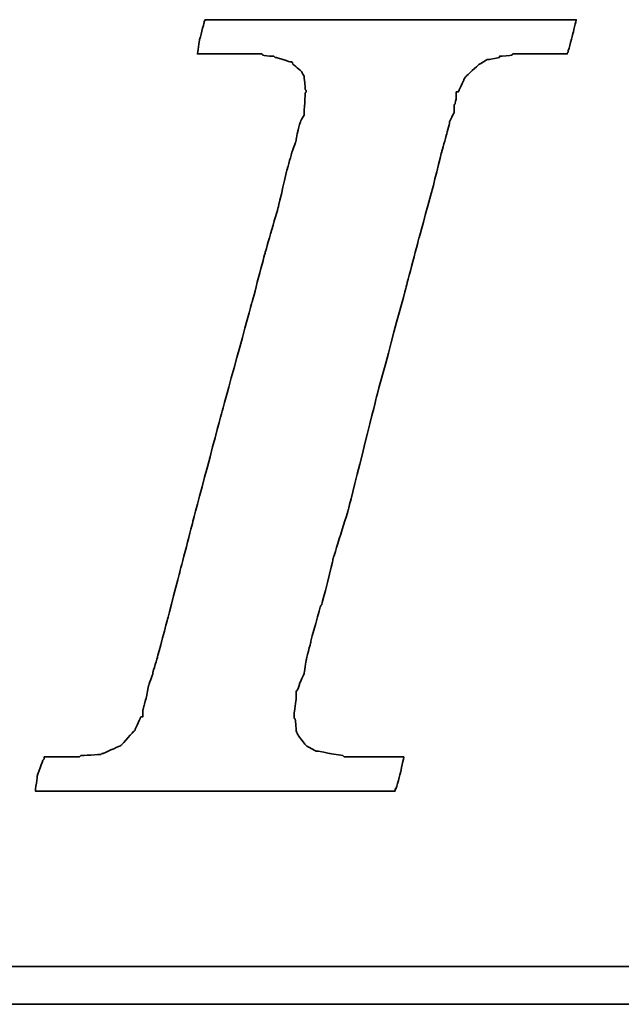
# Model space of a CAD drawing. Header units: millimetres. Extents: x 91 to 881, y -71 to 235.
# Tile 33 of 56: x 687.58 to 692.32, y 11.77 to 19.53. Entities that reach past the tile are written whole.
import ezdxf

# ---------------------------------------------------------------- set-up
doc = ezdxf.new("R2010")
doc.units = ezdxf.units.MM
doc.header["$LTSCALE"] = 0.15
doc.layers.add('DIM', color=4, linetype='CONTINUOUS')
doc.layers.add('layer 1', color=7, linetype='CONTINUOUS')

# ---------------------------------------------------------------- blocks, each defined once
blk = doc.blocks.new('TBI MOTION logo(完整正式版)')
at = {"layer": 'layer 1', "color": 22, "lineweight": 35}
for points, knots in [([(-40.59125, -7.94375), (-40.59125, -7.94375), (-40.97375, -7.94375), (-40.97375, -7.94375), (-40.97375, -7.94375), (-40.97375, -7.94375), (-41.38125, -7.94375), (-41.38125, -7.94375), (-41.38125, -7.94375), (-41.38125, -7.94375), (-41.54875, -7.94375), (-41.54875, -7.94375), (-41.54875, -7.94375), (-41.54875, -7.94375), (-41.59875, -7.94375), (-41.59875, -7.94375), (-41.59875, -7.94375), (-41.59875, -7.94375), (-41.88375, -7.94375), (-41.88375, -7.94375), (-41.88375, -7.94375), (-41.88375, -7.94375), (-41.90875, -7.91875), (-41.90875, -7.91875), (-41.90875, -7.91875), (-41.90875, -7.91875), (-42.19875, -7.87125), (-42.19875, -7.87125), (-42.19875, -7.87125), (-42.19875, -7.87125), (-42.43875, -7.82375), (-42.43875, -7.82375), (-42.43875, -7.82375), (-42.43875, -7.82375), (-42.45875, -7.82375), (-42.45875, -7.82375), (-42.45875, -7.82375), (-42.45875, -7.82375), (-42.48625, -7.82375), (-42.48625, -7.82375), (-42.48625, -7.82375), (-42.48625, -7.82375), (-42.67625, -7.72375), (-42.67625, -7.72375), (-42.67625, -7.72375), (-42.67625, -7.72375), (-42.70125, -7.70375), (-42.70125, -7.70375), (-42.70125, -7.70375), (-42.70125, -7.70375), (-42.72375, -7.67875), (-42.72375, -7.67875), (-42.72375, -7.67875), (-42.72375, -7.67875), (-42.86875, -7.48875), (-42.86875, -7.48875), (-42.86875, -7.48875), (-42.86875, -7.48875), (-42.89375, -7.43875), (-42.89375, -7.43875), (-42.89375, -7.43875), (-42.89375, -7.43875), (-42.91875, -7.38875), (-42.91875, -7.38875), (-42.91875, -7.38875), (-42.91875, -7.38875), (-42.93875, -7.12875), (-42.93875, -7.12875), (-42.93875, -7.12875), (-42.93875, -7.12875), (-42.96375, -7.10375), (-42.96375, -7.10375), (-42.96375, -7.10375), (-42.96375, -7.10375), (-42.96375, -7.05375), (-42.96375, -7.05375), (-42.96375, -7.05375), (-42.96375, -7.05375), (-42.96375, -7.00875), (-42.96375, -7.00875), (-42.96375, -7.00875), (-42.96375, -7.00875), (-42.91875, -6.69625), (-42.91875, -6.69625), (-42.91875, -6.69625), (-42.91875, -6.69625), (-42.91875, -6.62375), (-42.91875, -6.62375), (-42.91875, -6.62375), (-42.91875, -6.62375), (-42.91875, -6.59625), (-42.91875, -6.59625), (-42.91875, -6.59625), (-42.91875, -6.59625), (-42.91875, -6.57375), (-42.91875, -6.57375), (-42.91875, -6.57375), (-42.91875, -6.57375), (-42.91875, -6.52875), (-42.91875, -6.52875), (-42.91875, -6.52875), (-42.91875, -6.52875), (-42.89375, -6.50375), (-42.89375, -6.50375), (-42.89375, -6.50375), (-42.89375, -6.50375), (-42.84375, -6.38375), (-42.84375, -6.38375), (-42.84375, -6.38375), (-42.84375, -6.38375), (-42.84375, -6.35875), (-42.84375, -6.35875), (-42.84375, -6.35875), (-42.84375, -6.35875), (-42.74625, -6.14375), (-42.74625, -6.14375), (-42.74625, -6.14375), (-42.74625, -6.14375), (-42.70125, -5.85375), (-42.70125, -5.85375), (-42.70125, -5.85375), (-42.70125, -5.85375), (-42.60375, -5.47125), (-42.60375, -5.47125), (-42.60375, -5.47125), (-42.60375, -5.47125), (-42.60375, -5.44875), (-42.60375, -5.44875), (-42.60375, -5.44875), (-42.60375, -5.44875), (-42.38875, -4.67875), (-42.38875, -4.67875), (-42.38875, -4.67875), (-42.38875, -4.67875), (-42.36375, -4.65375), (-42.36375, -4.65375), (-42.36375, -4.65375), (-42.36375, -4.65375), (-42.12375, -3.69625), (-42.12375, -3.69625), (-42.12375, -3.69625), (-42.12375, -3.69625), (-42.12375, -3.67374), (-42.12375, -3.67374), (-42.12375, -3.67374), (-42.12375, -3.67374), (-41.78875, -2.59374), (-41.78875, -2.59374), (-41.78875, -2.59374), (-41.78875, -2.59374), (-41.18875, -0.19375), (-41.18875, -0.19375), (-41.18875, -0.19375), (-41.18875, -0.19375), (-40.54375, 2.20624), (-40.54375, 2.20624), (-40.54375, 2.20624), (-40.54375, 2.20624), (-40.25375, 3.30875), (-40.25375, 3.30875), (-40.25375, 3.30875), (-40.25375, 3.30875), (-39.98875, 4.27125), (-39.98875, 4.27125), (-39.98875, 4.27125), (-39.98875, 4.27125), (-39.77375, 5.13125), (-39.77375, 5.13125), (-39.77375, 5.13125), (-39.77375, 5.13125), (-39.67875, 5.47125), (-39.67875, 5.47125), (-39.67875, 5.47125), (-39.67875, 5.47125), (-39.60375, 5.75625), (-39.60375, 5.75625), (-39.60375, 5.75625), (-39.60375, 5.75625), (-39.60375, 5.78125), (-39.60375, 5.78125), (-39.60375, 5.78125), (-39.60375, 5.78125), (-39.50875, 5.97125), (-39.50875, 5.97125), (-39.50875, 5.97125), (-39.50875, 5.97125), (-39.50875, 6.13875), (-39.50875, 6.13875), (-39.50875, 6.13875), (-39.50875, 6.13875), (-39.48625, 6.16625), (-39.48625, 6.16625), (-39.48625, 6.16625), (-39.48625, 6.16625), (-39.46125, 6.28625), (-39.46125, 6.28625), (-39.46125, 6.28625), (-39.46125, 6.28625), (-39.46125, 6.42625), (-39.46125, 6.42625), (-39.46125, 6.42625), (-39.46125, 6.42625), (-39.41375, 6.42625), (-39.41375, 6.42625), (-39.41375, 6.42625), (-39.41375, 6.42625), (-39.29375, 6.69125), (-39.29375, 6.69125), (-39.29375, 6.69125), (-39.29375, 6.69125), (-39.26875, 6.74125), (-39.26875, 6.74125), (-39.26875, 6.74125), (-39.26875, 6.74125), (-39.24375, 6.76625), (-39.24375, 6.76625), (-39.24375, 6.76625), (-39.24375, 6.76625), (-38.98375, 7.00624), (-38.98375, 7.00624), (-38.98375, 7.00624), (-38.98375, 7.00624), (-38.95625, 7.02624), (-38.95625, 7.02624), (-38.95625, 7.02624), (-38.95625, 7.02624), (-38.78875, 7.12624), (-38.78875, 7.12624), (-38.78875, 7.12624), (-38.78875, 7.12624), (-38.76375, 7.12624), (-38.76375, 7.12624), (-38.76375, 7.12624), (-38.76375, 7.12624), (-38.74375, 7.12624), (-38.74375, 7.12624), (-38.74375, 7.12624), (-38.74375, 7.12624), (-38.52875, 7.17125), (-38.52875, 7.17125), (-38.52875, 7.17125), (-38.52875, 7.17125), (-38.52875, 7.19624), (-38.52875, 7.19624), (-38.52875, 7.19624), (-38.52875, 7.19624), (-38.50375, 7.19624), (-38.50375, 7.19624), (-38.50375, 7.19624), (-38.50375, 7.19624), (-38.26125, 7.21875), (-38.26125, 7.21875), (-38.26125, 7.21875), (-38.26125, 7.21875), (-38.23875, 7.24624), (-38.23875, 7.24624), (-38.23875, 7.24624), (-38.23875, 7.24624), (-38.21625, 7.24624), (-38.21625, 7.24624), (-38.21625, 7.24624), (-38.21625, 7.24624), (-38.18875, 7.24624), (-38.18875, 7.24624), (-38.18875, 7.24624), (-38.18875, 7.24624), (-37.90375, 7.24624), (-37.90375, 7.24624), (-37.90375, 7.24624), (-37.90375, 7.24624), (-37.85375, 7.24624), (-37.85375, 7.24624), (-37.85375, 7.24624), (-37.85375, 7.24624), (-37.75875, 7.24624), (-37.75875, 7.24624), (-37.75875, 7.24624), (-37.75875, 7.24624), (-37.42375, 7.24624), (-37.42375, 7.24624), (-37.42375, 7.24624), (-37.42375, 7.24624), (-37.08875, 7.24624), (-37.08875, 7.24624), (-37.08875, 7.24624), (-37.08875, 7.24624), (-37.06375, 7.24624), (-37.06375, 7.24624), (-37.06375, 7.24624), (-37.06375, 7.24624), (-37.06375, 7.26624), (-37.06375, 7.26624), (-37.06375, 7.26624), (-37.06375, 7.26624), (-37.03875, 7.29125), (-37.03875, 7.29125), (-37.03875, 7.29125), (-37.03875, 7.29125), (-37.03875, 7.31625), (-37.03875, 7.31625), (-37.03875, 7.31625), (-37.03875, 7.31625), (-36.94125, 7.67625), (-36.94125, 7.67625), (-36.94125, 7.67625), (-36.94125, 7.67625), (-36.86875, 7.98625), (-36.86875, 7.98625), (-36.86875, 7.98625), (-36.86875, 7.98625), (-36.98875, 7.98625), (-36.98875, 7.98625), (-36.98875, 7.98625), (-36.98875, 7.98625), (-37.42375, 7.98625), (-37.42375, 7.98625), (-37.42375, 7.98625), (-37.42375, 7.98625), (-37.94875, 7.98625), (-37.94875, 7.98625), (-37.94875, 7.98625), (-37.94875, 7.98625), (-38.57375, 7.98625), (-38.57375, 7.98625), (-38.57375, 7.98625), (-38.57375, 7.98625), (-39.29375, 7.98625), (-39.29375, 7.98625), (-39.29375, 7.98625), (-39.29375, 7.98625), (-40.82875, 7.98625), (-40.82875, 7.98625), (-40.82875, 7.98625), (-40.82875, 7.98625), (-42.36375, 7.98625), (-42.36375, 7.98625), (-42.36375, 7.98625), (-42.36375, 7.98625), (-43.08375, 7.98625), (-43.08375, 7.98625), (-43.08375, 7.98625), (-43.08375, 7.98625), (-43.70875, 7.98625), (-43.70875, 7.98625), (-43.70875, 7.98625), (-43.70875, 7.98625), (-44.23375, 7.98625), (-44.23375, 7.98625), (-44.23375, 7.98625), (-44.23375, 7.98625), (-44.66875, 7.98625), (-44.66875, 7.98625), (-44.66875, 7.98625), (-44.66875, 7.98625), (-44.88375, 7.98625), (-44.88375, 7.98625), (-44.88375, 7.98625), (-44.88375, 7.98625), (-44.90875, 7.94125), (-44.90875, 7.94125), (-44.90875, 7.94125), (-44.90875, 7.94125), (-44.90875, 7.91625), (-44.90875, 7.91625), (-44.90875, 7.91625), (-44.90875, 7.91625), (-45.00375, 7.55625), (-45.00375, 7.55625), (-45.00375, 7.55625), (-45.00375, 7.55625), (-45.05375, 7.24624), (-45.05375, 7.24624), (-45.05375, 7.24624), (-45.05375, 7.24624), (-44.61875, 7.24624), (-44.61875, 7.24624), (-44.61875, 7.24624), (-44.61875, 7.24624), (-44.11375, 7.24624), (-44.11375, 7.24624), (-44.11375, 7.24624), (-44.11375, 7.24624), (-43.99375, 7.24624), (-43.99375, 7.24624), (-43.99375, 7.24624), (-43.99375, 7.24624), (-43.94625, 7.24624), (-43.94625, 7.24624), (-43.94625, 7.24624), (-43.94625, 7.24624), (-43.92374, 7.24624), (-43.92374, 7.24624), (-43.92374, 7.24624), (-43.92374, 7.24624), (-43.65875, 7.24624), (-43.65875, 7.24624), (-43.65875, 7.24624), (-43.65875, 7.24624), (-43.63875, 7.21875), (-43.63875, 7.21875), (-43.63875, 7.21875), (-43.63875, 7.21875), (-43.46875, 7.19624), (-43.46875, 7.19624), (-43.46875, 7.19624), (-43.46875, 7.19624), (-43.39875, 7.19624), (-43.39875, 7.19624), (-43.39875, 7.19624), (-43.39875, 7.19624), (-43.37125, 7.17125), (-43.37125, 7.17125), (-43.37125, 7.17125), (-43.37125, 7.17125), (-43.34875, 7.17125), (-43.34875, 7.17125), (-43.34875, 7.17125), (-43.34875, 7.17125), (-43.20375, 7.12624), (-43.20375, 7.12624), (-43.20375, 7.12624), (-43.20375, 7.12624), (-43.05875, 7.07624), (-43.05875, 7.07624), (-43.05875, 7.07624), (-43.05875, 7.07624), (-43.01375, 7.07624), (-43.01375, 7.07624), (-43.01375, 7.07624), (-43.01375, 7.07624), (-42.98875, 7.02624), (-42.98875, 7.02624), (-42.98875, 7.02624), (-42.98875, 7.02624), (-42.79875, 6.86125), (-42.79875, 6.86125), (-42.79875, 6.86125), (-42.79875, 6.86125), (-42.77375, 6.81125), (-42.77375, 6.81125), (-42.77375, 6.81125), (-42.77375, 6.81125), (-42.74625, 6.76625), (-42.74625, 6.76625), (-42.74625, 6.76625), (-42.74625, 6.76625), (-42.72375, 6.47625), (-42.72375, 6.47625), (-42.72375, 6.47625), (-42.72375, 6.47625), (-42.70125, 6.45124), (-42.70125, 6.45124), (-42.70125, 6.45124), (-42.70125, 6.45124), (-42.70125, 6.42625), (-42.70125, 6.42625), (-42.70125, 6.42625), (-42.70125, 6.42625), (-42.72375, 6.40625), (-42.72375, 6.40625), (-42.72375, 6.40625), (-42.72375, 6.40625), (-42.74625, 5.97125), (-42.74625, 5.97125), (-42.74625, 5.97125), (-42.74625, 5.97125), (-42.74625, 5.94625), (-42.74625, 5.94625), (-42.74625, 5.94625), (-42.74625, 5.94625), (-42.74625, 5.92625), (-42.74625, 5.92625), (-42.74625, 5.92625), (-42.74625, 5.92625), (-42.77375, 5.87625), (-42.77375, 5.87625), (-42.77375, 5.87625), (-42.77375, 5.87625), (-42.81875, 5.80625), (-42.81875, 5.80625), (-42.81875, 5.80625), (-42.81875, 5.80625), (-42.86875, 5.63625), (-42.86875, 5.63625), (-42.86875, 5.63625), (-42.86875, 5.63625), (-42.91875, 5.39625), (-42.91875, 5.39625), (-42.91875, 5.39625), (-42.91875, 5.39625), (-42.91875, 5.37124), (-42.91875, 5.37124), (-42.91875, 5.37124), (-42.91875, 5.37124), (-43.01375, 5.10874), (-43.01375, 5.10874), (-43.01375, 5.10874), (-43.01375, 5.10874), (-43.10875, 4.77124), (-43.10875, 4.77124), (-43.10875, 4.77124), (-43.10875, 4.77124), (-43.29875, 3.95625), (-43.29875, 3.95625), (-43.29875, 3.95625), (-43.29875, 3.95625), (-43.58875, 2.95125), (-43.58875, 2.95125), (-43.58875, 2.95125), (-43.58875, 2.95125), (-43.87375, 1.87125), (-43.87375, 1.87125), (-43.87375, 1.87125), (-43.87375, 1.87125), (-44.52625, -0.50374), (-44.52625, -0.50374), (-44.52625, -0.50374), (-44.52625, -0.50374), (-45.14875, -2.85375), (-45.14875, -2.85375), (-45.14875, -2.85375), (-45.14875, -2.85375), (-45.43375, -3.95875), (-45.43375, -3.95875), (-45.43375, -3.95875), (-45.43375, -3.95875), (-45.69875, -4.96875), (-45.69875, -4.96875), (-45.69875, -4.96875), (-45.69875, -4.96875), (-45.91375, -5.78375), (-45.91375, -5.78375), (-45.91375, -5.78375), (-45.91375, -5.78375), (-46.01375, -6.11875), (-46.01375, -6.11875), (-46.01375, -6.11875), (-46.01375, -6.11875), (-46.01375, -6.14375), (-46.01375, -6.14375), (-46.01375, -6.14375), (-46.01375, -6.14375), (-46.10875, -6.40875), (-46.10875, -6.40875), (-46.10875, -6.40875), (-46.10875, -6.40875), (-46.15375, -6.64875), (-46.15375, -6.64875), (-46.15375, -6.64875), (-46.15375, -6.64875), (-46.20375, -6.83875), (-46.20375, -6.83875), (-46.20375, -6.83875), (-46.20375, -6.83875), (-46.22875, -6.93375), (-46.22875, -6.93375), (-46.22875, -6.93375), (-46.22875, -6.93375), (-46.22875, -7.07875), (-46.22875, -7.07875), (-46.22875, -7.07875), (-46.22875, -7.07875), (-46.27375, -7.07875), (-46.27375, -7.07875), (-46.27375, -7.07875), (-46.27375, -7.07875), (-46.39375, -7.34375), (-46.39375, -7.34375), (-46.39375, -7.34375), (-46.39375, -7.34375), (-46.39375, -7.36875), (-46.39375, -7.36875), (-46.39375, -7.36875), (-46.39375, -7.36875), (-46.42125, -7.38875), (-46.42125, -7.38875), (-46.42125, -7.38875), (-46.42125, -7.38875), (-46.68375, -7.67875), (-46.68375, -7.67875), (-46.68375, -7.67875), (-46.68375, -7.67875), (-46.70875, -7.70375), (-46.70875, -7.70375), (-46.70875, -7.70375), (-46.70875, -7.70375), (-46.75375, -7.72375), (-46.75375, -7.72375), (-46.75375, -7.72375), (-46.75375, -7.72375), (-47.08875, -7.87125), (-47.08875, -7.87125), (-47.08875, -7.87125), (-47.08875, -7.87125), (-47.11625, -7.87125), (-47.11625, -7.87125), (-47.11625, -7.87125), (-47.11625, -7.87125), (-47.13875, -7.89375), (-47.13875, -7.89375), (-47.13875, -7.89375), (-47.13875, -7.89375), (-47.56875, -7.91875), (-47.56875, -7.91875), (-47.56875, -7.91875), (-47.56875, -7.91875), (-47.59625, -7.94375), (-47.59625, -7.94375), (-47.59625, -7.94375), (-47.59625, -7.94375), (-47.64375, -7.94375), (-47.64375, -7.94375), (-47.64375, -7.94375), (-47.64375, -7.94375), (-47.73625, -7.94375), (-47.73625, -7.94375), (-47.73625, -7.94375), (-47.73625, -7.94375), (-48.07375, -7.94375), (-48.07375, -7.94375), (-48.07375, -7.94375), (-48.07375, -7.94375), (-48.36125, -7.94375), (-48.36125, -7.94375), (-48.36125, -7.94375), (-48.36125, -7.94375), (-48.36125, -7.96625), (-48.36125, -7.96625), (-48.36125, -7.96625), (-48.36125, -7.96625), (-48.36125, -7.99125), (-48.36125, -7.99125), (-48.36125, -7.99125), (-48.36125, -7.99125), (-48.38875, -8.01375), (-48.38875, -8.01375), (-48.38875, -8.01375), (-48.38875, -8.01375), (-48.50875, -8.34875), (-48.50875, -8.34875), (-48.50875, -8.34875), (-48.50875, -8.34875), (-48.55375, -8.68625), (-48.55375, -8.68625), (-48.55375, -8.68625), (-48.55375, -8.68625), (-48.45875, -8.68625), (-48.45875, -8.68625), (-48.45875, -8.68625), (-48.45875, -8.68625), (-48.07375, -8.68625), (-48.07375, -8.68625), (-48.07375, -8.68625), (-48.07375, -8.68625), (-47.52375, -8.68625), (-47.52375, -8.68625), (-47.52375, -8.68625), (-47.52375, -8.68625), (-46.92375, -8.68625), (-46.92375, -8.68625), (-46.92375, -8.68625), (-46.92375, -8.68625), (-46.25375, -8.68625), (-46.25375, -8.68625), (-46.25375, -8.68625), (-46.25375, -8.68625), (-46.20375, -8.68625), (-46.20375, -8.68625), (-46.20375, -8.68625), (-46.20375, -8.68625), (-44.71375, -8.68625), (-44.71375, -8.68625), (-44.71375, -8.68625), (-44.71375, -8.68625), (-43.22875, -8.68625), (-43.22875, -8.68625), (-43.22875, -8.68625), (-43.22875, -8.68625), (-42.55875, -8.68625), (-42.55875, -8.68625), (-42.55875, -8.68625), (-42.55875, -8.68625), (-42.50875, -8.68625), (-42.50875, -8.68625), (-42.50875, -8.68625), (-42.50875, -8.68625), (-41.93375, -8.68625), (-41.93375, -8.68625), (-41.93375, -8.68625), (-41.93375, -8.68625), (-41.38125, -8.68625), (-41.38125, -8.68625), (-41.38125, -8.68625), (-41.38125, -8.68625), (-40.97375, -8.68625), (-40.97375, -8.68625), (-40.97375, -8.68625), (-40.97375, -8.68625), (-40.78125, -8.68625), (-40.78125, -8.68625), (-40.78125, -8.68625), (-40.78125, -8.68625), (-40.78125, -8.63875), (-40.78125, -8.63875), (-40.78125, -8.63875), (-40.78125, -8.63875), (-40.75875, -8.63875), (-40.75875, -8.63875), (-40.75875, -8.63875), (-40.75875, -8.63875), (-40.66375, -8.27875), (-40.66375, -8.27875), (-40.66375, -8.27875), (-40.66375, -8.27875), (-40.59125, -7.94375), (-40.59125, -7.94375)], [0, 0, 0, 0, 0.00558659, 0.00558659, 0.00558659, 0.0055866, 0.01117318, 0.01117318, 0.01117318, 0.01117319, 0.01675978, 0.01675978, 0.01675978, 0.01675979, 0.02234637, 0.02234637, 0.02234637, 0.02234638, 0.02793296, 0.02793296, 0.02793296, 0.02793297, 0.03351955, 0.03351955, 0.03351955, 0.03351956, 0.03910615, 0.03910615, 0.03910615, 0.03910616, 0.04469274, 0.04469274, 0.04469274, 0.04469275, 0.05027933, 0.05027933, 0.05027933, 0.05027934, 0.05586592, 0.05586592, 0.05586592, 0.05586593, 0.06145251, 0.06145251, 0.06145251, 0.06145252, 0.06703911, 0.06703911, 0.06703911, 0.06703912, 0.0726257, 0.0726257, 0.0726257, 0.07262571, 0.07821229, 0.07821229, 0.07821229, 0.0782123, 0.08379888, 0.08379888, 0.08379888, 0.08379889, 0.08938547, 0.08938547, 0.08938547, 0.08938548, 0.09497207, 0.09497207, 0.09497207, 0.09497208, 0.10055866, 0.10055866, 0.10055866, 0.10055867, 0.10614525, 0.10614525, 0.10614525, 0.10614526, 0.11173184, 0.11173184, 0.11173184, 0.11173185, 0.11731844, 0.11731844, 0.11731844, 0.11731845, 0.12290503, 0.12290503, 0.12290503, 0.12290504, 0.12849162, 0.12849162, 0.12849162, 0.12849163, 0.13407821, 0.13407821, 0.13407821, 0.13407822, 0.1396648, 0.1396648, 0.1396648, 0.13966481, 0.1452514, 0.1452514, 0.1452514, 0.14525141, 0.15083799, 0.15083799, 0.15083799, 0.150838, 0.15642458, 0.15642458, 0.15642458, 0.15642459, 0.16201117, 0.16201117, 0.16201117, 0.16201118, 0.16759777, 0.16759777, 0.16759777, 0.16759778, 0.17318436, 0.17318436, 0.17318436, 0.17318437, 0.17877095, 0.17877095, 0.17877095, 0.17877096, 0.18435754, 0.18435754, 0.18435754, 0.18435755, 0.18994413, 0.18994413, 0.18994413, 0.18994414, 0.19553073, 0.19553073, 0.19553073, 0.19553074, 0.20111732, 0.20111732, 0.20111732, 0.20111733, 0.20670391, 0.20670391, 0.20670391, 0.20670392, 0.2122905, 0.2122905, 0.2122905, 0.21229051, 0.21787709, 0.21787709, 0.21787709, 0.2178771, 0.22346369, 0.22346369, 0.22346369, 0.2234637, 0.22905028, 0.22905028, 0.22905028, 0.22905029, 0.23463687, 0.23463687, 0.23463687, 0.23463688, 0.24022346, 0.24022346, 0.24022346, 0.24022347, 0.24581006, 0.24581006, 0.24581006, 0.24581007, 0.25139665, 0.25139665, 0.25139665, 0.25139666, 0.25698324, 0.25698324, 0.25698324, 0.25698325, 0.26256983, 0.26256983, 0.26256983, 0.26256984, 0.26815642, 0.26815642, 0.26815642, 0.26815643, 0.27374302, 0.27374302, 0.27374302, 0.27374303, 0.27932961, 0.27932961, 0.27932961, 0.27932962, 0.2849162, 0.2849162, 0.2849162, 0.28491621, 0.29050279, 0.29050279, 0.29050279, 0.2905028, 0.29608939, 0.29608939, 0.29608939, 0.2960894, 0.30167598, 0.30167598, 0.30167598, 0.30167599, 0.30726257, 0.30726257, 0.30726257, 0.30726258, 0.31284916, 0.31284916, 0.31284916, 0.31284917, 0.31843575, 0.31843575, 0.31843575, 0.31843576, 0.32402235, 0.32402235, 0.32402235, 0.32402236, 0.32960894, 0.32960894, 0.32960894, 0.32960895, 0.33519553, 0.33519553, 0.33519553, 0.33519554, 0.34078212, 0.34078212, 0.34078212, 0.34078213, 0.34636872, 0.34636872, 0.34636872, 0.34636873, 0.35195531, 0.35195531, 0.35195531, 0.35195532, 0.3575419, 0.3575419, 0.3575419, 0.35754191, 0.36312849, 0.36312849, 0.36312849, 0.3631285, 0.36871508, 0.36871508, 0.36871508, 0.36871509, 0.37430168, 0.37430168, 0.37430168, 0.37430169, 0.37988827, 0.37988827, 0.37988827, 0.37988828, 0.38547486, 0.38547486, 0.38547486, 0.38547487, 0.39106145, 0.39106145, 0.39106145, 0.39106146, 0.39664804, 0.39664804, 0.39664804, 0.39664805, 0.40223464, 0.40223464, 0.40223464, 0.40223465, 0.40782123, 0.40782123, 0.40782123, 0.40782124, 0.41340782, 0.41340782, 0.41340782, 0.41340783, 0.41899441, 0.41899441, 0.41899441, 0.41899442, 0.42458101, 0.42458101, 0.42458101, 0.42458102, 0.4301676, 0.4301676, 0.4301676, 0.43016761, 0.43575419, 0.43575419, 0.43575419, 0.4357542, 0.44134078, 0.44134078, 0.44134078, 0.44134079, 0.44692737, 0.44692737, 0.44692737, 0.44692738, 0.45251397, 0.45251397, 0.45251397, 0.45251398, 0.45810056, 0.45810056, 0.45810056, 0.45810057, 0.46368715, 0.46368715, 0.46368715, 0.46368716, 0.46927374, 0.46927374, 0.46927374, 0.46927375, 0.47486034, 0.47486034, 0.47486034, 0.47486035, 0.48044693, 0.48044693, 0.48044693, 0.48044694, 0.48603352, 0.48603352, 0.48603352, 0.48603353, 0.49162011, 0.49162011, 0.49162011, 0.49162012, 0.4972067, 0.4972067, 0.4972067, 0.49720671, 0.5027933, 0.5027933, 0.5027933, 0.50279331, 0.50837989, 0.50837989, 0.50837989, 0.5083799, 0.51396648, 0.51396648, 0.51396648, 0.51396649, 0.51955307, 0.51955307, 0.51955307, 0.51955308, 0.52513966, 0.52513966, 0.52513966, 0.52513967, 0.53072626, 0.53072626, 0.53072626, 0.53072627, 0.53631285, 0.53631285, 0.53631285, 0.53631286, 0.54189944, 0.54189944, 0.54189944, 0.54189945, 0.54748603, 0.54748603, 0.54748603, 0.54748604, 0.55307263, 0.55307263, 0.55307263, 0.55307264, 0.55865922, 0.55865922, 0.55865922, 0.55865923, 0.56424581, 0.56424581, 0.56424581, 0.56424582, 0.5698324, 0.5698324, 0.5698324, 0.56983241, 0.57541899, 0.57541899, 0.57541899, 0.575419, 0.58100559, 0.58100559, 0.58100559, 0.5810056, 0.58659218, 0.58659218, 0.58659218, 0.58659219, 0.59217877, 0.59217877, 0.59217877, 0.59217878, 0.59776536, 0.59776536, 0.59776536, 0.59776537, 0.60335196, 0.60335196, 0.60335196, 0.60335197, 0.60893855, 0.60893855, 0.60893855, 0.60893856, 0.61452514, 0.61452514, 0.61452514, 0.61452515, 0.62011173, 0.62011173, 0.62011173, 0.62011174, 0.62569832, 0.62569832, 0.62569832, 0.62569833, 0.63128492, 0.63128492, 0.63128492, 0.63128493, 0.63687151, 0.63687151, 0.63687151, 0.63687152, 0.6424581, 0.6424581, 0.6424581, 0.64245811, 0.64804469, 0.64804469, 0.64804469, 0.6480447, 0.65363128, 0.65363128, 0.65363128, 0.65363129, 0.65921788, 0.65921788, 0.65921788, 0.65921789, 0.66480447, 0.66480447, 0.66480447, 0.66480448, 0.67039106, 0.67039106, 0.67039106, 0.67039107, 0.67597765, 0.67597765, 0.67597765, 0.67597766, 0.68156425, 0.68156425, 0.68156425, 0.68156426, 0.68715084, 0.68715084, 0.68715084, 0.68715085, 0.69273743, 0.69273743, 0.69273743, 0.69273744, 0.69832402, 0.69832402, 0.69832402, 0.69832403, 0.70391061, 0.70391061, 0.70391061, 0.70391062, 0.70949721, 0.70949721, 0.70949721, 0.70949722, 0.7150838, 0.7150838, 0.7150838, 0.71508381, 0.72067039, 0.72067039, 0.72067039, 0.7206704, 0.72625698, 0.72625698, 0.72625698, 0.72625699, 0.73184358, 0.73184358, 0.73184358, 0.73184359, 0.73743017, 0.73743017, 0.73743017, 0.73743018, 0.74301676, 0.74301676, 0.74301676, 0.74301677, 0.74860335, 0.74860335, 0.74860335, 0.74860336, 0.75418994, 0.75418994, 0.75418994, 0.75418995, 0.75977654, 0.75977654, 0.75977654, 0.75977655, 0.76536313, 0.76536313, 0.76536313, 0.76536314, 0.77094972, 0.77094972, 0.77094972, 0.77094973, 0.77653631, 0.77653631, 0.77653631, 0.77653632, 0.78212291, 0.78212291, 0.78212291, 0.78212292, 0.7877095, 0.7877095, 0.7877095, 0.78770951, 0.79329609, 0.79329609, 0.79329609, 0.7932961, 0.79888268, 0.79888268, 0.79888268, 0.79888269, 0.80446927, 0.80446927, 0.80446927, 0.80446928, 0.81005587, 0.81005587, 0.81005587, 0.81005588, 0.81564246, 0.81564246, 0.81564246, 0.81564247, 0.82122905, 0.82122905, 0.82122905, 0.82122906, 0.82681564, 0.82681564, 0.82681564, 0.82681565, 0.83240223, 0.83240223, 0.83240223, 0.83240224, 0.83798883, 0.83798883, 0.83798883, 0.83798884, 0.84357542, 0.84357542, 0.84357542, 0.84357543, 0.84916201, 0.84916201, 0.84916201, 0.84916202, 0.8547486, 0.8547486, 0.8547486, 0.85474861, 0.8603352, 0.8603352, 0.8603352, 0.86033521, 0.86592179, 0.86592179, 0.86592179, 0.8659218, 0.87150838, 0.87150838, 0.87150838, 0.87150839, 0.87709497, 0.87709497, 0.87709497, 0.87709498, 0.88268156, 0.88268156, 0.88268156, 0.88268157, 0.88826816, 0.88826816, 0.88826816, 0.88826817, 0.89385475, 0.89385475, 0.89385475, 0.89385476, 0.89944134, 0.89944134, 0.89944134, 0.89944135, 0.90502793, 0.90502793, 0.90502793, 0.90502794, 0.91061453, 0.91061453, 0.91061453, 0.91061454, 0.91620112, 0.91620112, 0.91620112, 0.91620113, 0.92178771, 0.92178771, 0.92178771, 0.92178772, 0.9273743, 0.9273743, 0.9273743, 0.92737431, 0.93296089, 0.93296089, 0.93296089, 0.9329609, 0.93854749, 0.93854749, 0.93854749, 0.9385475, 0.94413408, 0.94413408, 0.94413408, 0.94413409, 0.94972067, 0.94972067, 0.94972067, 0.94972068, 0.95530726, 0.95530726, 0.95530726, 0.95530727, 0.96089385, 0.96089385, 0.96089385, 0.96089386, 0.96648045, 0.96648045, 0.96648045, 0.96648046, 0.97206704, 0.97206704, 0.97206704, 0.97206705, 0.97765363, 0.97765363, 0.97765363, 0.97765364, 0.98324022, 0.98324022, 0.98324022, 0.98324023, 0.98882682, 0.98882682, 0.98882682, 0.98882683, 0.99441341, 0.99441341, 0.99441341, 0.99441342, 1, 1, 1, 1]), ([(75.90875, -9.47875), (75.90875, -9.47875), (75.90875, -12.28625), (75.90875, -12.28625), (75.90875, -12.28625), (75.90875, -12.28625), (75.90875, -12.47875), (75.90875, -12.47875), (75.90875, -12.47875), (75.90875, -12.47875), (75.71625, -12.47875), (75.71625, -12.47875), (75.71625, -12.47875), (75.71625, -12.47875), (-88.32875, -12.47875), (-88.32875, -12.47875), (-88.32875, -12.47875), (-88.32875, -12.47875), (-88.32875, -13.29375), (-88.32875, -13.29375), (-88.32875, -13.29375), (-88.32875, -13.29375), (82.89125, -13.29375), (82.89125, -13.29375), (82.89125, -13.29375), (82.89125, -13.29375), (75.90875, -9.47875), (75.90875, -9.47875)], [0, 0, 0, 0, 0.14285714, 0.14285714, 0.14285714, 0.14285715, 0.28571429, 0.28571429, 0.28571429, 0.2857143, 0.42857143, 0.42857143, 0.42857143, 0.42857144, 0.57142857, 0.57142857, 0.57142857, 0.57142858, 0.71428571, 0.71428571, 0.71428571, 0.71428572, 0.85714286, 0.85714286, 0.85714286, 0.85714287, 1, 1, 1, 1])]:
    blk.add_open_spline(points, degree=3, knots=knots, dxfattribs=at)

msp = doc.modelspace()

# ---------------------------------------------------------------- block references
at = {"layer": 'DIM', "color": 0, "xscale": 0.3648685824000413, "yscale": 0.3648685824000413, "zscale": 0.3648685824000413}
msp.add_blockref('TBI MOTION logo(完整正式版)', (705.4175, 16.6211), dxfattribs=at)

doc.saveas('drawing.dxf')
